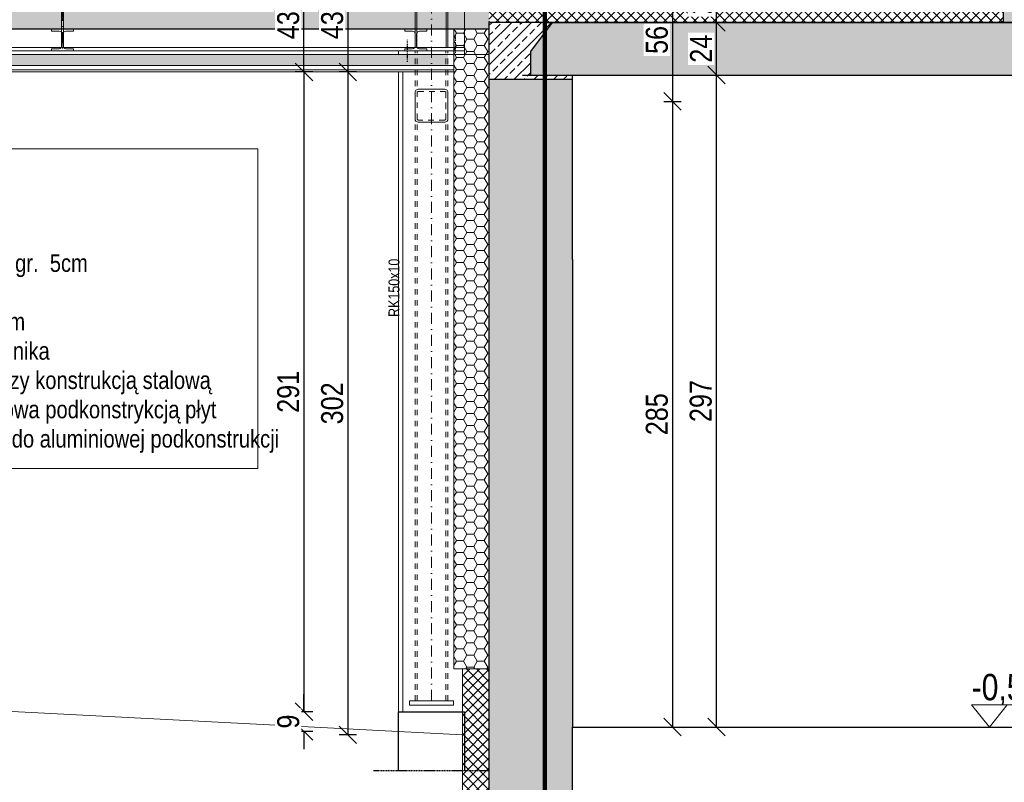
# Model space of a CAD drawing. Header units: millimetres. Extents: x 17147 to 52214, y -18116 to -4632.
# Tile 156 of 186: x 41100 to 41549, y -13589 to -13241. Entities that reach past the tile are written whole.
import ezdxf

# ---------------------------------------------------------------- set-up
doc = ezdxf.new("R2010")
doc.units = ezdxf.units.MM
for name, pattern in [('3', [1, 0.5, -0.5]), ('ACAD_ISO05W100', [33, 24, -3, 0, -3, 0, -3]), ('DASHDOT', [1, 0.5, -0.25, 0, -0.25]), ('DASHED', [0.75, 0.5, -0.25])]:
    doc.linetypes.add(name, pattern=pattern)
doc.layers.get('Defpoints').update_dxf_attribs({"color": 6})
for name, color, linetype, lineweight, true_color in [('A-izolacja', 7, 'Continuous', 9, 0x4775ff), ('A_CIENKA_WARSTWY', 7, 'Continuous', 15, 0x3a3a92), ('S_KRESKOWANIE_SC_ISTN', 7, 'Continuous', 0, 0x878787)]:
    doc.layers.add(name, color=color, linetype=linetype, lineweight=lineweight, true_color=true_color)
for name, color, linetype, lineweight in [('A-konstrukcja-stal', 3, 'Continuous', 13), ('A-kreskowanie', 253, 'Continuous', 0), ('A-opis', 130, 'Continuous', 9), ('A-wymiar', 177, 'Continuous', 0), ('A_p_poż', 7, 'Continuous', 0), ('A_SCIANA_ISTN', 253, 'Continuous', 25), ('A_SCINAN_PROJ_DZIALOWA', 5, 'Continuous', 30), ('k_stal_osie', 1, 'DASHDOT', 9)]:
    doc.layers.add(name, color=color, linetype=linetype, lineweight=lineweight)
for name, color, linetype in [('k_stal_niewid', 4, 'DASHED'), ('k_stal_otwory', 1, 'DASHDOT'), ('k_stal_widok', 7, 'Continuous'), ('k_stal_wymiary', 3, 'Continuous'), ('k_żelbet', 6, 'Continuous')]:
    doc.layers.add(name, color=color, linetype=linetype)
doc.styles.add('Romans', font='GOTHIC.TTF')
doc.styles.get("Standard").update_dxf_attribs({"font": 'ARIALN.TTF'})
doc.styles.add('wymiary', font='ARIALN.TTF')
doc.dimstyles.new('anka 50', dxfattribs={"dimtxt": 10, "dimasz": 8, "dimexe": 4, "dimexo": 0.0625, "dimgap": 2, "dimtad": 1, "dimdec": 0, "dimzin": 0, "dimdsep": 46, "dimtxsty": 'Standard', "dimblk": 'OBLIQUE', "dimcen": 0.09, "dimclrt": 7, "dimadec": 0, "dimazin": 0, "dimtfac": 1, "dimtdec": 0, "dimtix": 1, "dimtofl": 0, "dimtmove": 0, "dimatfit": 3, "dimldrblk": 'OBLIQUE', "dimfxl": 4, "dimfxlon": 1, "dimtfill": 1, "dimtolj": 1, "dimtzin": 0, "dimarcsym": 0})

# ---------------------------------------------------------------- blocks, each defined once
blk = doc.blocks.new('_OBLIQUE')
at = {"color": 0, "linetype": 'ByBlock'}
blk.add_line((-0.5, -0.5), (0.5, 0.5), dxfattribs=at)
blk = doc.blocks.new('*D529')
at = {"layer": 'A-wymiar', "color": 0, "lineweight": -2, "transparency": 16777216}
for p, q in [((41393.72, -13222.49), (41401.72, -13222.49)), ((41397.72, -13222.49), (41397.72, -13278.49)), ((41393.72, -13278.49), (41401.72, -13278.49))]:
    blk.add_line(p, q, dxfattribs=at)
at = {"layer": 'Defpoints', "color": 0, "transparency": 16777216}
for p in [(41352.13, -13222.49), (41352.13, -13278.49), (41397.72, -13278.49)]:
    blk.add_point(p, dxfattribs=at)
at = {"layer": 'A-wymiar', "color": 0, "lineweight": -2, "transparency": 16777216, "xscale": 8, "yscale": 8, "zscale": 8}
for p, rotation in [((41397.72, -13222.49), 90), ((41397.72, -13278.49), 270)]:
    blk.add_blockref('_OBLIQUE', p, dxfattribs=dict(at, rotation=rotation))
at = {"layer": 'A-wymiar', "color": 7, "transparency": 16777216, "insert": (41390.61, -13250.49), "char_height": 10, "attachment_point": 5, "rotation": 90, "bg_fill": 3, "box_fill_scale": 1.1, "bg_fill_color": 256, "bg_fill_true_color": 13158600, "bg_fill_transparency": 0}
blk.add_mtext('\\A1;56', dxfattribs=at)
blk = doc.blocks.new('*D530')
at = {"layer": 'A-wymiar', "color": 0, "lineweight": -2, "transparency": 16777216}
for p, q in [((41393.72, -13278.49), (41401.72, -13278.49)), ((41397.72, -13278.49), (41397.72, -13563.49)), ((41393.72, -13563.49), (41401.72, -13563.49))]:
    blk.add_line(p, q, dxfattribs=at)
at = {"layer": 'Defpoints', "color": 0, "transparency": 16777216}
for p in [(41352.13, -13278.49), (41352.13, -13563.49), (41397.72, -13563.49)]:
    blk.add_point(p, dxfattribs=at)
at = {"layer": 'A-wymiar', "color": 0, "lineweight": -2, "transparency": 16777216, "xscale": 8, "yscale": 8, "zscale": 8}
for p, rotation in [((41397.72, -13278.49), 90), ((41397.72, -13563.49), 270)]:
    blk.add_blockref('_OBLIQUE', p, dxfattribs=dict(at, rotation=rotation))
at = {"layer": 'A-wymiar', "color": 7, "transparency": 16777216, "insert": (41390.61, -13420.99), "char_height": 10, "attachment_point": 5, "rotation": 90, "bg_fill": 3, "box_fill_scale": 1.1, "bg_fill_color": 256, "bg_fill_true_color": 13158600, "bg_fill_transparency": 0}
blk.add_mtext('\\A1;285', dxfattribs=at)
blk = doc.blocks.new('*D531')
at = {"layer": 'A-wymiar', "color": 0, "lineweight": -2, "transparency": 16777216}
for p, q in [((41413.72, -13266.49), (41421.72, -13266.49)), ((41417.72, -13563.49), (41417.72, -13266.49)), ((41413.72, -13563.49), (41421.72, -13563.49))]:
    blk.add_line(p, q, dxfattribs=at)
at = {"layer": 'Defpoints', "color": 0, "transparency": 16777216}
for p in [(41337.04, -13266.49), (41417.72, -13266.49), (41342.13, -13563.49)]:
    blk.add_point(p, dxfattribs=at)
at = {"layer": 'A-wymiar', "color": 0, "lineweight": -2, "transparency": 16777216, "xscale": 8, "yscale": 8, "zscale": 8}
for p, rotation in [((41417.72, -13266.49), 90), ((41417.72, -13563.49), 270)]:
    blk.add_blockref('_OBLIQUE', p, dxfattribs=dict(at, rotation=rotation))
at = {"layer": 'A-wymiar', "color": 7, "transparency": 16777216, "insert": (41410.61, -13414.99), "char_height": 10, "attachment_point": 5, "rotation": 90, "bg_fill": 3, "box_fill_scale": 1.1, "bg_fill_color": 256, "bg_fill_true_color": 13158600, "bg_fill_transparency": 0}
blk.add_mtext('\\A1;297', dxfattribs=at)
blk = doc.blocks.new('*D532')
at = {"layer": 'A-wymiar', "color": 0, "lineweight": -2, "transparency": 16777216}
for p, q in [((41413.72, -13242.49), (41421.72, -13242.49)), ((41417.72, -13266.49), (41417.72, -13242.49)), ((41413.72, -13266.49), (41421.72, -13266.49))]:
    blk.add_line(p, q, dxfattribs=at)
at = {"layer": 'Defpoints', "color": 0, "transparency": 16777216}
for p in [(41387.72, -13242.49), (41417.72, -13242.49), (41337.04, -13266.49)]:
    blk.add_point(p, dxfattribs=at)
at = {"layer": 'A-wymiar', "color": 0, "lineweight": -2, "transparency": 16777216, "xscale": 8, "yscale": 8, "zscale": 8}
for p, rotation in [((41417.72, -13242.49), 90), ((41417.72, -13266.49), 270)]:
    blk.add_blockref('_OBLIQUE', p, dxfattribs=dict(at, rotation=rotation))
at = {"layer": 'A-wymiar', "color": 7, "transparency": 16777216, "insert": (41410.7, -13254.49), "char_height": 10, "attachment_point": 5, "rotation": 90, "bg_fill": 3, "box_fill_scale": 1.1, "bg_fill_color": 256, "bg_fill_true_color": 13158600, "bg_fill_transparency": 0}
blk.add_mtext('\\A1;24', dxfattribs=at)
blk = doc.blocks.new('*D533')
at = {"layer": 'A-wymiar', "color": 0, "lineweight": -2, "transparency": 16777216}
for p, q in [((41413.72, -13222.49), (41421.72, -13222.49)), ((41417.72, -13242.49), (41417.72, -13222.49)), ((41413.72, -13242.49), (41421.72, -13242.49))]:
    blk.add_line(p, q, dxfattribs=at)
at = {"layer": 'Defpoints', "color": 0, "transparency": 16777216}
for p in [(41387.72, -13222.49), (41387.72, -13242.49)]:
    blk.add_point(p, dxfattribs=at)
at = {"layer": 'A-wymiar', "color": 0, "lineweight": -2, "transparency": 16777216, "xscale": 8, "yscale": 8, "zscale": 8}
for p, rotation in [((41417.72, -13222.49), 90), ((41417.72, -13242.49), 270)]:
    blk.add_blockref('_OBLIQUE', p, dxfattribs=dict(at, rotation=rotation))
at = {"layer": 'A-wymiar', "color": 7, "transparency": 16777216, "insert": (41410.61, -13232.49), "char_height": 10, "attachment_point": 5, "rotation": 90, "bg_fill": 3, "box_fill_scale": 1.1, "bg_fill_color": 256, "bg_fill_true_color": 13158600, "bg_fill_transparency": 0}
blk.add_mtext('\\A1;20', dxfattribs=at)
at = {"layer": 'Defpoints', "color": 0, "transparency": 16777216}
blk.add_point((41417.72, -13222.49), dxfattribs=at)
blk = doc.blocks.new('*D555')
at = {"layer": 'A-wymiar', "color": 0, "lineweight": -2, "transparency": 16777216}
for p, q in [((41253.88, -13222.49), (41245.88, -13222.49)), ((41249.88, -13222.49), (41249.88, -13265.09)), ((41253.88, -13265.09), (41245.88, -13265.09))]:
    blk.add_line(p, q, dxfattribs=at)
at = {"layer": 'Defpoints', "color": 0, "transparency": 16777216}
for p in [(41314.15, -13222.49), (41249.88, -13265.09), (41281.47, -13265.09)]:
    blk.add_point(p, dxfattribs=at)
at = {"layer": 'A-wymiar', "color": 0, "lineweight": -2, "transparency": 16777216, "xscale": 8, "yscale": 8, "zscale": 8}
for p, rotation in [((41249.88, -13222.49), 90), ((41249.88, -13265.09), 270)]:
    blk.add_blockref('_OBLIQUE', p, dxfattribs=dict(at, rotation=rotation))
at = {"layer": 'A-wymiar', "color": 7, "transparency": 16777216, "insert": (41242.78, -13243.79), "char_height": 10, "attachment_point": 5, "rotation": 90, "bg_fill": 3, "box_fill_scale": 1.1, "bg_fill_color": 256, "bg_fill_true_color": 13158600, "bg_fill_transparency": 0}
blk.add_mtext('\\A1;43', dxfattribs=at)
blk = doc.blocks.new('*D556')
at = {"layer": 'A-wymiar', "color": 0, "lineweight": -2, "transparency": 16777216}
for p, q in [((41233.88, -13222.49), (41225.88, -13222.49)), ((41229.88, -13265.09), (41229.88, -13222.49)), ((41233.88, -13265.09), (41225.88, -13265.09))]:
    blk.add_line(p, q, dxfattribs=at)
at = {"layer": 'Defpoints', "color": 0, "transparency": 16777216}
for p in [(41229.88, -13222.49), (41280.47, -13222.49), (41280.47, -13265.09)]:
    blk.add_point(p, dxfattribs=at)
at = {"layer": 'A-wymiar', "color": 0, "lineweight": -2, "transparency": 16777216, "xscale": 8, "yscale": 8, "zscale": 8}
for p, rotation in [((41229.88, -13222.49), 90), ((41229.88, -13265.09), 270)]:
    blk.add_blockref('_OBLIQUE', p, dxfattribs=dict(at, rotation=rotation))
at = {"layer": 'A-wymiar', "color": 7, "transparency": 16777216, "insert": (41222.78, -13243.79), "char_height": 10, "attachment_point": 5, "rotation": 90, "bg_fill": 3, "box_fill_scale": 1.1, "bg_fill_color": 256, "bg_fill_true_color": 13158600, "bg_fill_transparency": 0}
blk.add_mtext('\\A1;43', dxfattribs=at)
blk = doc.blocks.new('*D561')
at = {"layer": 'A-wymiar', "color": 0, "lineweight": -2, "transparency": 16777216}
for p, q in [((41253.88, -13265.09), (41245.88, -13265.09)), ((41249.88, -13265.09), (41249.88, -13567.01)), ((41253.88, -13567.01), (41245.88, -13567.01))]:
    blk.add_line(p, q, dxfattribs=at)
at = {"layer": 'Defpoints', "color": 0, "transparency": 16777216}
for p in [(41281.47, -13265.09), (41249.88, -13567.01), (41302.13, -13567.01)]:
    blk.add_point(p, dxfattribs=at)
at = {"layer": 'A-wymiar', "color": 0, "lineweight": -2, "transparency": 16777216, "xscale": 8, "yscale": 8, "zscale": 8}
for p, rotation in [((41249.88, -13265.09), 90), ((41249.88, -13567.01), 270)]:
    blk.add_blockref('_OBLIQUE', p, dxfattribs=dict(at, rotation=rotation))
at = {"layer": 'A-wymiar', "color": 7, "transparency": 16777216, "insert": (41242.78, -13416.05), "char_height": 10, "attachment_point": 5, "rotation": 90, "bg_fill": 3, "box_fill_scale": 1.1, "bg_fill_color": 256, "bg_fill_true_color": 13158600, "bg_fill_transparency": 0}
blk.add_mtext('\\A1;302', dxfattribs=at)
blk = doc.blocks.new('*D691')
at = {"layer": 'A-wymiar', "color": 0, "lineweight": -2, "transparency": 16777216}
for p, q in [((41233.88, -13265.09), (41225.88, -13265.09)), ((41229.88, -13265.09), (41229.88, -13556.49)), ((41233.88, -13556.49), (41225.88, -13556.49))]:
    blk.add_line(p, q, dxfattribs=at)
at = {"layer": 'Defpoints', "color": 0, "transparency": 16777216}
for p in [(41280.47, -13265.09), (41229.88, -13556.49), (41272.97, -13556.49)]:
    blk.add_point(p, dxfattribs=at)
at = {"layer": 'A-wymiar', "color": 0, "lineweight": -2, "transparency": 16777216, "xscale": 8, "yscale": 8, "zscale": 8}
for p, rotation in [((41229.88, -13265.09), 90), ((41229.88, -13556.49), 270)]:
    blk.add_blockref('_OBLIQUE', p, dxfattribs=dict(at, rotation=rotation))
at = {"layer": 'A-wymiar', "color": 7, "transparency": 16777216, "insert": (41222.78, -13410.79), "char_height": 10, "attachment_point": 5, "rotation": 90, "bg_fill": 3, "box_fill_scale": 1.1, "bg_fill_color": 256, "bg_fill_true_color": 13158600, "bg_fill_transparency": 0}
blk.add_mtext('\\A1;291', dxfattribs=at)
blk = doc.blocks.new('*D692')
at = {"layer": 'A-wymiar', "color": 0, "lineweight": -2, "transparency": 16777216}
for p, q in [((41229.88, -13556.49), (41229.88, -13548.49)), ((41233.88, -13556.49), (41225.88, -13556.49)), ((41233.88, -13565.49), (41225.88, -13565.49)), ((41229.88, -13565.49), (41229.88, -13573.49))]:
    blk.add_line(p, q, dxfattribs=at)
at = {"layer": 'Defpoints', "color": 0, "transparency": 16777216}
for p in [(41272.97, -13556.49), (41272.97, -13565.49)]:
    blk.add_point(p, dxfattribs=at)
at = {"layer": 'A-wymiar', "color": 0, "lineweight": -2, "transparency": 16777216, "xscale": 8, "yscale": 8, "zscale": 8}
for p, rotation in [((41229.88, -13556.49), 270), ((41229.88, -13565.49), 90)]:
    blk.add_blockref('_OBLIQUE', p, dxfattribs=dict(at, rotation=rotation))
at = {"layer": 'A-wymiar', "color": 7, "transparency": 16777216, "insert": (41222.78, -13560.99), "char_height": 10, "attachment_point": 5, "rotation": 90, "bg_fill": 3, "box_fill_scale": 1.1, "bg_fill_color": 256, "bg_fill_true_color": 13158600, "bg_fill_transparency": 0}
blk.add_mtext('\\A1;9', dxfattribs=at)
at = {"layer": 'Defpoints', "color": 0, "transparency": 16777216}
blk.add_point((41229.88, -13565.49), dxfattribs=at)

msp = doc.modelspace()

# ---------------------------------------------------------------- hatches: boundary and pattern name
at = {"layer": 'A-kreskowanie'}
h = msp.add_hatch(dxfattribs=at)
h.set_pattern_fill('ANSI37', color=256, angle=-90)
h.set_pattern_definition([(315, (35.9163, -54), (2.24506403, 2.24506403), []), (45, (35.9163, -54), (-2.24506403, 2.24506403), [])])
h.paths.add_polyline_path([(41314.15, -13230.49), (41314.15, -13242.49), (41548.48, -13242.49), (41548.48, -13230.49)])
at = {"layer": 'A-kreskowanie', "true_color": 0xe06f1f}
h = msp.add_hatch(dxfattribs=at)
h.set_pattern_fill('HONEY', color=32)
h.set_pattern_definition([(0, (3.6675, 3), (4.7625, 2.74963064), [3.175, -6.35]), (120, (3.6675, 3), (-4.76249999, 2.74963066), [3.175, -6.35]), (60, (3.6675, 3), (1e-08, 5.4992613), [-6.35, 3.175])])
h.paths.add_polyline_path([(41314.13, -13245.5), (41298.13, -13245.49), (41298.13, -13537.01), (41314.13, -13537.01)])
h = msp.add_hatch(dxfattribs=at)
h.set_pattern_fill('HONEY', color=32, scale=0.5)
h.set_pattern_definition([(0, (-3590.1063, 1165.986), (2.38125, 1.374815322), [1.5875, -3.175]), (120, (-3590.1063, 1165.986), (-2.381249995, 1.37481533), [1.5875, -3.175]), (60, (-3590.1063, 1165.986), (5e-09, 2.749630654), [-3.175, 1.5875])])
h.paths.add_polyline_path([(41295.47, -13262.09), (41295.47, -13257.09), (40718.47, -13257.09), (40718.47, -13262.09)])
at = {"layer": 'A-kreskowanie'}
h = msp.add_hatch(dxfattribs=at)
h.set_pattern_fill('ANSI37', color=256, angle=-90)
h.paths.add_polyline_path([(41314.13, -13537.01), (41302.13, -13537.01), (41302.13, -13683.49), (41314.13, -13683.49)])
at = {"layer": 'A_SCIANA_ISTN'}
h = msp.add_hatch(dxfattribs=at)
h.set_pattern_fill('ANSI33', color=256)
h.set_pattern_definition([(45, (21168.6453, -12734.864), (-4.490128, 4.490128), []), (45, (21173.1355, -12734.864), (-4.490128, 4.490128), [3.175, -1.5875])])
h.paths.add_polyline_path([(41333.13, -13255.73), (41343.13, -13242.49), (41314.13, -13242.49), (41314.13, -13268.49), (41352.13, -13268.49), (41352.13, -13266.49), (41333.13, -13266.49)])
at = {"layer": 'A_SCINAN_PROJ_DZIALOWA', "lineweight": 9, "true_color": 0x27773c, "transparency": 33554610}
h = msp.add_hatch(dxfattribs=at)
h.set_pattern_fill('GAZOBETON S100 ISO 1J', color=97, pattern_type=2)
h.set_pattern_definition([(15, (-1.139, -4.25), (3.882286, 14.4888864), [1.46647, -13.53353]), (15, (0.657, -2.453), (3.882286, 14.4888864), [1.46647, -13.53353]), (15, (-1.796, -1.796), (3.882286, 14.4888864), [1.46647, -13.53353]), (15, (0, 0), (3.882286, 14.4888864), [1.46647, -13.53353]), (15, (-2.453, 0.657), (3.882286, 14.4888864), [1.46647, -13.53353]), (75, (-2.833, -0.759), (-10.6066007, 10.6066014), [1.46647, -13.53353]), (75, (-2.176, -3.213), (-10.6066007, 10.6066014), [1.46647, -13.53353]), (75, (-0.38, -1.417), (-10.6066007, 10.6066014), [1.46647, -13.53353]), (75, (0.278, -3.87), (-10.6066007, 10.6066014), [1.46647, -13.53353]), (75, (2.074, -2.074), (-10.6066007, 10.6066014), [1.46647, -13.53353]), (315, (-2.176, -3.213), (14.4888866, 3.882285), [1.46647, -13.53353]), (315, (-2.833, -0.759), (14.4888866, 3.882285), [1.46647, -13.53353]), (315, (-0.38, -1.417), (14.4888866, 3.882285), [1.46647, -13.53353]), (315, (1.417, 0.38), (14.4888866, 3.882285), [1.46647, -13.53353]), (315, (-1.037, 1.037), (14.4888866, 3.882285), [1.46647, -13.53353]), (45, (0, 0), (4e-16, 4.49012806), [3.175, -3.175])])
h.paths.add_polyline_path([(41560.47, -12949.49), (41548.47, -12949.49), (41548.47, -13242.49), (41560.47, -13242.49)])
at = {"layer": 'k_żelbet'}
h = msp.add_hatch(dxfattribs=at)
h.set_pattern_fill('ANSI33', color=256, style=0)
h.set_pattern_definition([(45, (5.23, 1278.184), (-4.4901281, 4.4901281), []), (45, (9.72, 1278.184), (-4.4901281, 4.4901281), [3.175, -1.5875])])
h.paths.add_polyline_path([(41314.13, -13233.49), (40698.47, -13233.49), (40698.47, -13245.49), (40909.97, -13245.49), (41314.13, -13245.49)])
h.paths.add_polyline_path([(40996.27, -13244.02), (41019.34, -13244.02), (41019.34, -13236.14), (40996.27, -13236.14)], flags=16)
at = {"layer": 'S_KRESKOWANIE_SC_ISTN', "transparency": 33554559}
h = msp.add_hatch(color=256, dxfattribs=at)
h.dxf.hatch_style = 1
h.paths.add_polyline_path([(43012.47, -13255.73), (43002.47, -13242.49), (43000.47, -13242.49), (42769.88, -13242.49), (41343.13, -13242.49), (41333.13, -13255.73), (41333.13, -13266.49), (42159.47, -13266.49), (42159.47, -13356.49), (42184.47, -13356.49), (42184.47, -13266.49), (43012.47, -13266.49)])
h = msp.add_hatch(color=256, dxfattribs=at)
h.dxf.hatch_style = 1
h.paths.add_polyline_path([(41352.13, -13350.49), (41352.13, -13268.49), (41314.13, -13268.49), (41314.13, -13563.49), (41314.13, -13683.49), (41352.13, -13683.49), (41352.13, -13563.49)])

# ---------------------------------------------------------------- linework, layer by layer
at = {"layer": 'A-izolacja'}
for points in [[(41298.13, -13245.49), (41298.13, -13537.01), (41302.13, -13537.01)], [(41314.13, -13683.49), (41302.13, -13683.49), (41302.13, -13567.01), (41302.13, -13537.01), (41314.13, -13537.01)]]:
    msp.add_lwpolyline(points, dxfattribs=at)
at = {"layer": 'A-konstrukcja-stal', "lineweight": 9}
for p, q in [((41114.97, -13245.49), (41124.97, -13245.49)), ((41114.97, -13245.49), (41114.97, -13246.49)), ((41114.97, -13246.49), (41118.47, -13246.49)), ((41119.67, -13253.29), (41119.67, -13247.69)), ((41120.27, -13253.29), (41120.27, -13247.69)), ((41121.47, -13246.49), (41124.97, -13246.49)), ((41124.97, -13245.49), (41124.97, -13246.49)), ((41285.87, -13245.49), (41275.87, -13245.49)), ((41275.87, -13245.49), (41275.87, -13246.49)), ((41279.37, -13246.49), (41275.87, -13246.49)), ((41280.57, -13253.29), (41280.57, -13247.69)), ((41281.17, -13253.29), (41281.17, -13247.69)), ((41285.87, -13246.49), (41282.37, -13246.49)), ((41285.87, -13245.49), (41285.87, -13246.49)), ((40721.97, -13253.89), (41302.97, -13253.89)), ((40721.97, -13255.49), (41302.97, -13255.49)), ((41114.97, -13254.49), (41118.47, -13254.49)), ((41114.97, -13254.49), (41114.97, -13255.49)), ((41114.97, -13255.49), (41124.97, -13255.49)), ((41121.47, -13254.49), (41124.97, -13254.49)), ((41124.97, -13254.49), (41124.97, -13255.49)), ((41275.87, -13254.49), (41275.87, -13255.49)), ((41279.37, -13254.49), (41275.87, -13254.49)), ((41285.87, -13255.49), (41275.87, -13255.49)), ((41285.87, -13254.49), (41282.37, -13254.49)), ((41285.87, -13254.49), (41285.87, -13255.49))]:
    msp.add_line(p, q, dxfattribs=at)
at = {"layer": 'A-konstrukcja-stal', "linetype": '3', "lineweight": 9, "ltscale": 5}
for p, q in [((41280.47, -13551.49), (41280.47, -13255.49)), ((41281.47, -13551.49), (41281.47, -13255.49)), ((41294.47, -13551.49), (41294.47, -13255.49)), ((41295.47, -13551.49), (41295.47, -13255.49))]:
    msp.add_line(p, q, dxfattribs=at)
at = {"layer": 'A-konstrukcja-stal', "lineweight": 9}
msp.add_lwpolyline([(41302.97, -13233.49), (41302.97, -13255.49)], dxfattribs=at)
for points in [[(41119.57, -13253.89), (41120.37, -13253.89), (41120.37, -13235.09), (41119.57, -13235.09)], [(41280.47, -13253.89), (41281.27, -13253.89), (41281.27, -13235.09), (41280.47, -13235.09)], [(41295.47, -13253.89), (41294.67, -13253.89), (41294.67, -13235.09), (41295.47, -13235.09)], [(41302.97, -13257.09), (41272.97, -13257.09), (41272.97, -13255.49), (41302.97, -13255.49)], [(41297.97, -13553.49), (41277.97, -13553.49), (41277.97, -13551.49), (41297.97, -13551.49)]]:
    msp.add_lwpolyline(points, close=True, dxfattribs=at)
msp.add_lwpolyline([(41293.97, -13287.99), (41281.97, -13287.99, -0.414214), (41280.47, -13286.49), (41280.47, -13274.49, -0.414214), (41281.97, -13272.99), (41293.97, -13272.99, -0.414214), (41295.47, -13274.49), (41295.47, -13286.49, -0.414214)], format="xyb", close=True, dxfattribs=at)
at = {"layer": 'A-konstrukcja-stal', "linetype": '3', "lineweight": 9, "ltscale": 5}
msp.add_lwpolyline([(41293.97, -13286.99), (41281.97, -13286.99, -0.414214), (41281.47, -13286.49), (41281.47, -13274.49, -0.414214), (41281.97, -13273.99), (41293.97, -13273.99, -0.414214), (41294.47, -13274.49), (41294.47, -13286.49, -0.414214)], format="xyb", close=True, dxfattribs=at)
at = {"layer": 'A-konstrukcja-stal', "lineweight": 9}
for centre, start, end in [((41118.47, -13247.69), 0, 90), ((41121.47, -13247.69), 90, 180), ((41279.37, -13247.69), 0, 90), ((41282.37, -13247.69), 90, 180), ((41118.47, -13253.29), 270, 0), ((41121.47, -13253.29), 180, 270), ((41279.37, -13253.29), 270, 0), ((41282.37, -13253.29), 180, 270)]:
    msp.add_arc(centre, 1.2, start, end, dxfattribs=at)
at = {"layer": 'A-opis'}
for points in [[(40961.2, -13222.49), (40961.2, -13300.1), (41203.93, -13300.1)], [(40718.47, -13543.49), (40868.47, -13544.49), (41302.13, -13567.01)], [(41580.12, -13553.3), (41533.89, -13553.3), (41541.97, -13563.49), (41550.04, -13553.3)]]:
    msp.add_lwpolyline(points, dxfattribs=at)
msp.add_lwpolyline([(40961.2, -13300.1), (41208.97, -13300.1), (41208.97, -13445.69), (40961.2, -13445.69)], close=True, dxfattribs=at)
at = {"layer": 'A-wymiar'}
msp.add_lwpolyline([(41298.13, -13257.09), (41314.14, -13257.1)], dxfattribs=at)
at = {"layer": 'A_CIENKA_WARSTWY'}
for points in [[(41339.47, -13242.49), (41548.47, -13242.49)], [(40718.47, -13257.09), (41298.13, -13257.09)], [(41298.13, -13262.09), (40718.47, -13262.09)], [(41298.13, -13264.09), (40718.47, -13264.09)], [(41298.13, -13265.09), (40718.47, -13265.09)], [(41314.13, -13289.49), (41314.13, -13276.49)]]:
    msp.add_lwpolyline(points, dxfattribs=at)
at = {"layer": 'A_p_poż', "color": 1, "linetype": 'ACAD_ISO05W100', "const_width": 2}
msp.add_lwpolyline([(41339.63, -13683.49), (41339.63, -12830.57)], dxfattribs=at)
at = {"layer": 'A_SCIANA_ISTN'}
for points in [[(43016.13, -13242.49), (41314.13, -13242.49), (41314.13, -13563.49)], [(41333.13, -13266.49), (41333.13, -13255.73), (41343.13, -13242.49)], [(41339.47, -13242.49), (43012.47, -13242.49)], [(41352.13, -13268.49), (41314.13, -13268.49)], [(41329.47, -13266.49), (42159.47, -13266.49)], [(41352.13, -13350.49), (41352.13, -13266.49)], [(41352.13, -13350.49), (41352.13, -13563.49), (41739.13, -13563.49)], [(41314.13, -13563.49), (41314.13, -13683.49), (41352.13, -13683.49), (41352.13, -13563.49)]]:
    msp.add_lwpolyline(points, dxfattribs=at)
at = {"layer": 'A_SCINAN_PROJ_DZIALOWA'}
msp.add_lwpolyline([(41548.47, -13242.49), (41548.47, -12949.49)], dxfattribs=at)
at = {"layer": 'k_stal_niewid'}
msp.add_line((41314.31, -13583.49), (41261.62, -13583.49), dxfattribs=at)
at = {"layer": 'k_stal_osie', "ltscale": 10}
for p, q in [((41119.97, -12954.03), (41119.97, -13255.49)), ((41287.97, -13551.49), (41287.97, -13186.49))]:
    msp.add_line(p, q, dxfattribs=at)
at = {"layer": 'k_stal_otwory'}
for p, q in [((41298.97, -13257.49), (41298.97, -13247.49)), ((41276.97, -13260.49), (41276.97, -13250.49))]:
    msp.add_line(p, q, dxfattribs=at)
at = {"layer": 'k_stal_widok'}
msp.add_lwpolyline([(41272.97, -13583.49), (41272.97, -13556.49), (41302.97, -13556.49), (41302.97, -13583.49)], dxfattribs=at)
at = {"layer": 'k_żelbet'}
msp.add_line((40698.47, -13245.49), (41314.15, -13245.49), dxfattribs=at)

# ---------------------------------------------------------------- texts
at = {"layer": 'A-opis', "insert": (40969.59, -13438.58), "char_height": 8, "width": 1018.4426, "attachment_point": 7, "style": 'wymiary'}
msp.add_mtext('{\\fArial Narrow|b1|i1|c238|p34;\\H1.25x;\\LP4 strop nad parterem\\fArial|b1|i1|c238|p34;\\P\\pi-16,l24,t16;\\fSymbol|b0|i0|c2|p18;\\H0.8x;\\l·^I}płyty gresowe\\P{\\fSymbol|b0|i0|c2|p18;·^I}podkład betonowy 5cm\\P{\\fSymbol|b0|i0|c2|p18;·^I}styropian EPS 100-036 gr.  5cm \\P{\\fSymbol|b0|i0|c2|p18;·^I}folia budowlana 0,2mm \\P{\\fSymbol|b0|i0|c2|p18;·^I}płyta żelbetowe gr. 12cm\\P{\\fSymbol|b0|i0|c2|p18;·^I}konsrykcja stalowa łącznika\\P{\\fSymbol|b0|i0|c2|p18;·^I}wełna minarlna pomiedzy konstrukcją stalową \\P\\pl16,tz;^Ioraz pomiedzy aluminiowa podkonstrykcją płyt\\P\\pl24,t16;{\\fSymbol|b0|i0|c2|p18;·^I}okładzina z mocowana do aluminiowej podkonstrukcji', dxfattribs=at)
at = {"layer": 'A-opis', "insert": (41533.89, -13539.29), "char_height": 12, "attachment_point": 1}
msp.add_mtext_dynamic_manual_height_columns('-0,51=151.50 m n.p.m.', width=149.8123, gutter_width=60, heights=[0], dxfattribs=at)
at = {"layer": 'k_stal_wymiary', "style": 'Romans', "width": 0.85}
msp.add_text('RK150x10', height=5, rotation=90, dxfattribs=at).set_placement((41273.39, -13376.68))

# ---------------------------------------------------------------- next in the draw order: dimensions: what is measured, and where the dimension line sits
at = {"layer": 'A-wymiar'}
dim = msp.add_linear_dim(base=(41249.88, -13265.09), p1=(41314.15, -13222.49), p2=(41281.47, -13265.09), angle=90, dimstyle='anka 50', override={"dimtmove": 1}, dxfattribs=at)
dim.commit()
dim.dimension.update_dxf_attribs({"geometry": '*D555', "text_midpoint": (41242.78, -13243.79)})
dim = msp.add_linear_dim(base=(41397.72, -13278.49), p1=(41352.13, -13222.49), p2=(41352.13, -13278.49), angle=90, dimstyle='anka 50', dxfattribs=at)
dim.commit()
dim.dimension.update_dxf_attribs({"geometry": '*D529', "text_midpoint": (41390.61, -13250.49)})

# ---------------------------------------------------------------- next in the draw order: dimensions: what is measured, and where the dimension line sits
for base, p1, p2, picture, middle in [((41229.88, -13222.49), (41280.47, -13265.09), (41280.47, -13222.49), '*D556', (41222.78, -13243.79)), ((41397.72, -13563.49), (41352.13, -13278.49), (41352.13, -13563.49), '*D530', (41390.61, -13420.99))]:
    dim = msp.add_linear_dim(base=base, p1=p1, p2=p2, angle=90, dimstyle='anka 50', dxfattribs=at)
    dim.commit()
    dim.dimension.update_dxf_attribs({"geometry": picture, "text_midpoint": middle})

# ---------------------------------------------------------------- next in the draw order: dimensions: what is measured, and where the dimension line sits
dim = msp.add_linear_dim(base=(41249.88, -13567.01), p1=(41281.47, -13265.09), p2=(41302.13, -13567.01), angle=90, dimstyle='anka 50', override={"dimtmove": 1}, dxfattribs=at)
dim.commit()
dim.dimension.update_dxf_attribs({"geometry": '*D561', "text_midpoint": (41242.78, -13416.05)})
dim = msp.add_linear_dim(base=(41417.72, -13266.49), p1=(41342.13, -13563.49), p2=(41337.04, -13266.49), angle=90, dimstyle='anka 50', dxfattribs=at)
dim.commit()
dim.dimension.update_dxf_attribs({"geometry": '*D531', "text_midpoint": (41410.61, -13414.99)})

# ---------------------------------------------------------------- next in the draw order: dimensions: what is measured, and where the dimension line sits
dim = msp.add_linear_dim(base=(41417.72, -13242.49), p1=(41337.04, -13266.49), p2=(41387.72, -13242.49), angle=90, dimstyle='anka 50', dxfattribs=at)
dim.commit()
dim.dimension.update_dxf_attribs({"geometry": '*D532', "text_midpoint": (41410.7, -13254.49)})
dim = msp.add_linear_dim(base=(41229.88, -13556.49), p1=(41280.47, -13265.09), p2=(41272.97, -13556.49), angle=90, dimstyle='anka 50', override={"dimtmove": 1}, dxfattribs=at)
dim.commit()
dim.dimension.update_dxf_attribs({"geometry": '*D691', "text_midpoint": (41222.78, -13410.79)})

# ---------------------------------------------------------------- next in the draw order: dimensions: what is measured, and where the dimension line sits
dim = msp.add_linear_dim(base=(41417.72, -13222.49), p1=(41387.72, -13242.49), p2=(41387.72, -13222.49), angle=90, dimstyle='anka 50', dxfattribs=at)
dim.commit()
dim.dimension.update_dxf_attribs({"geometry": '*D533', "text_midpoint": (41410.61, -13232.49)})
dim = msp.add_linear_dim(base=(41229.88, -13565.49), p1=(41272.97, -13556.49), p2=(41272.97, -13565.49), angle=90, dimstyle='anka 50', override={"dimtmove": 1}, dxfattribs=at)
dim.commit()
dim.dimension.update_dxf_attribs({"geometry": '*D692', "text_midpoint": (41222.78, -13560.99)})

# ---------------------------------------------------------------- next in the draw order: linework, layer by layer
for points in [[(41272.97, -13556.49), (41272.97, -13265.09)], [(41274.97, -13556.49), (41274.97, -13265.09)]]:
    msp.add_lwpolyline(points, dxfattribs=at)

doc.saveas('drawing.dxf')
